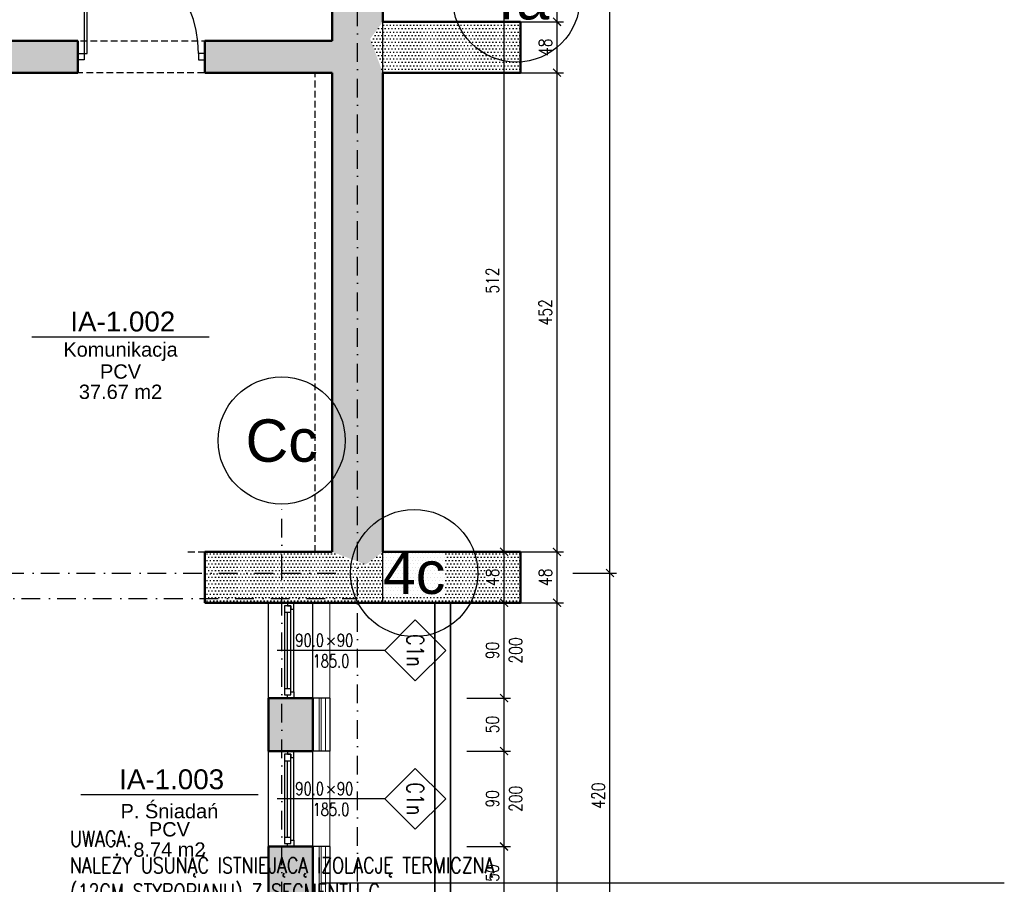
# Model space of a CAD drawing. Header units: millimetres. Extents: x 489 to 7736, y 461 to 5981.
# Tile 59 of 62: x 5471 to 6400, y 3974 to 4790. Entities that reach past the tile are written whole.
import ezdxf
from ezdxf.enums import TextEntityAlignment as Align

# ---------------------------------------------------------------- set-up
doc = ezdxf.new("R2010")
doc.units = ezdxf.units.MM
doc.linetypes.add('DOT___DASHED', pattern=[33.523888, 17.638888, -8.819444, 0.01, -7.055556])
doc.linetypes.add('HIDDEN', pattern=[9.525, 6.35, -3.175])
for name, color, linetype in [('WK-Drzwi IST', 8, 'Continuous'), ('WK-EtykOkna', 11, 'Continuous'), ('WK-EtykPom', 161, 'Continuous'), ('WK-Okna', 143, 'Continuous'), ('WK-Opis', 143, 'Continuous'), ('WK-Opisy', 143, 'Continuous'), ('WK-Otwory', 9, 'Continuous'), ('WK-Siatka', 240, 'DOT___DASHED'), ('WK-Wymiary', 8, 'Continuous'), ('WK-Ściany', 7, 'Continuous')]:
    doc.layers.add(name, color=color, linetype=linetype)
for name, color, linetype, lineweight in [('WK-izolacja termiczna II', 124, 'BATTING', 0), ('WK-MEBLE', 34, 'Continuous', 5), ('WK-widok', 8, 'Continuous', 0), ('WK-WYBURZENIA', 6, 'Continuous', 5)]:
    doc.layers.add(name, color=color, linetype=linetype, lineweight=lineweight)
doc.layers.add('WK-Pomieszczenia', color=173, linetype='Continuous', plot=False)
doc.styles.add('Arial', font='micross.ttf', dxfattribs={"width": 0.9})
doc.styles.add('RomanS-Narrow', font='romans.shx', dxfattribs={"width": 0.8})
doc.linetypes.add('BATTING', pattern='A,0.00254,-2.54,[134,ltypeshp.shx,S=2.54,R=0,X=-2.54,Y=0],-5.08,[134,ltypeshp.shx,S=2.54,R=180,X=2.54,Y=0],-2.54', length=10.16254)
doc.dimstyles.new('AEC Dimension 1-50', dxfattribs={"dimtxt": 12, "dimasz": 0.075, "dimexe": 6.25, "dimexo": 0, "dimgap": 5, "dimtad": 1, "dimdec": 1, "dimrnd": 0.5, "dimzin": 9, "dimdsep": 46, "dimtxsty": 'RomanS-Narrow', "dimblk": 'ARCHTICK', "dimcen": 0.125, "dimdle": 3.125, "dimclrd": 8, "dimclre": 8, "dimclrt": 256, "dimadec": 1, "dimazin": 0, "dimtfac": 1, "dimtdec": 1, "dimtmove": 2, "dimatfit": 2, "dimfxl": 0, "dimtolj": 1, "dimtzin": 0, "dimarcsym": 0})

# ---------------------------------------------------------------- blocks, each defined once
blk = doc.blocks.new('WK_Pow_tag_01_50')
at = {"color": 0, "linetype": 'ByBlock'}
blk.add_line((-2.789, 0), (2.789, 0), dxfattribs=at)
at = {"color": 0, "linetype": 'ByBlock', "style": 'Arial'}
for tag, height, p in [('POWIERZCHNIE:NUMERAUTO', 0.625, (0.071, 0.482)), ('POWIERZCHNIE:NAZWA', 0.45, (0, -0.455)), ('POWIERZCHNIE_WYKOŃCZENIE:POSADZKA', 0.45, (0, -1.091)), ('POWIERZCHNIE_STYL:POWOBLICZ', 0.45, (0, -1.728))]:
    blk.add_attdef(tag, text='', height=height, dxfattribs=at).set_placement(p, align=Align.MIDDLE)
blk = doc.blocks.new('WK_WindowTag01_50_P')
for p, q in [((0, 2.543), (0, 0)), ((-0.296, 1.353), (-0.133, 1.19)), ((-0.133, 1.353), (-0.296, 1.19))]:
    blk.add_line(p, q)
blk.add_lwpolyline([(0, 2.543), (0.719, 3.262), (0, 3.981), (-0.719, 3.262)], close=True)
at = {"color": 0, "linetype": 'ByBlock', "lineweight": -2, "style": 'RomanS-Narrow', "width": 0.75}
blk.add_attdef('OKNA_OBIEKTY:WYSOKOŚĆ', text='', height=0.3, rotation=90, dxfattribs=at).set_placement((0, 1.412), align=Align.BOTTOM_LEFT)
at = {"color": 0, "linetype": 'ByBlock', "lineweight": -2, "style": 'RomanS-Narrow', "width": 0.75, "flags": 8}
blk.add_attdef('OKNA_OBIEKTY:SYMBOL', text='', height=0.4, dxfattribs=at).set_placement((0, 3.262), align=Align.MIDDLE)
at = {"color": 0, "linetype": 'ByBlock', "lineweight": -2, "style": 'RomanS-Narrow', "width": 0.75}
blk.add_attdef('OKNA_OBIEKTY:PARAPET', text='', height=0.3, rotation=90, dxfattribs=at).set_placement((0.099, 1.271), align=Align.TOP_CENTER)
blk.add_attdef('OKNA_OBIEKTY:SZEROKOŚĆ', text='', height=0.3, rotation=90, dxfattribs=at).set_placement((0, 1.106), align=Align.BOTTOM_RIGHT)
blk = doc.blocks.new('_ArchTick')
at = {"color": 0, "linetype": 'ByBlock', "const_width": 15}
blk.add_lwpolyline([(-50, -50), (50, 50)], dxfattribs=at)
blk = doc.blocks.new('*D1095')
at = {"layer": 'Defpoints', "color": 0}
for p in [(5893.06, 4009.81), (5928.06, 4009.81), (5893.06, 3959.81)]:
    blk.add_point(p, dxfattribs=at)
at = {"layer": 'WK-Wymiary', "color": 8, "linetype": 'Continuous', "lineweight": -2, "ltscale": 1.3}
for p, q in [((5893.06, 4009.81), (5934.31, 4009.81)), ((5928.06, 3956.69), (5928.06, 4012.94)), ((5893.06, 3959.81), (5934.31, 3959.81))]:
    blk.add_line(p, q, dxfattribs=at)
at = {"layer": 'WK-Wymiary', "color": 8, "linetype": 'ByBlock', "lineweight": -2, "xscale": 0.075, "yscale": 0.075, "zscale": 0.075}
for p, rotation in [((5928.06, 4009.81), 90), ((5928.06, 3959.81), 270)]:
    blk.add_blockref('_ArchTick', p, dxfattribs=dict(at, rotation=rotation))
at = {"layer": 'WK-Wymiary', "lineweight": -3, "insert": (5917.06, 3984.81), "char_height": 12, "attachment_point": 5, "rotation": 90, "style": 'RomanS-Narrow'}
blk.add_mtext('\\A1;\\A1;50', dxfattribs=at)
blk = doc.blocks.new('*D1096')
at = {"layer": 'Defpoints', "color": 0}
for p in [(5893.06, 4099.81), (5928.06, 4099.81), (5893.06, 4009.81)]:
    blk.add_point(p, dxfattribs=at)
at = {"layer": 'WK-Wymiary', "color": 8, "linetype": 'Continuous', "lineweight": -2, "ltscale": 1.3}
for p, q in [((5893.06, 4099.81), (5934.31, 4099.81)), ((5928.06, 4006.69), (5928.06, 4102.94)), ((5893.06, 4009.81), (5934.31, 4009.81))]:
    blk.add_line(p, q, dxfattribs=at)
at = {"layer": 'WK-Wymiary', "color": 8, "linetype": 'ByBlock', "lineweight": -2, "xscale": 0.075, "yscale": 0.075, "zscale": 0.075}
for p, rotation in [((5928.06, 4099.81), 90), ((5928.06, 4009.81), 270)]:
    blk.add_blockref('_ArchTick', p, dxfattribs=dict(at, rotation=rotation))
at = {"layer": 'WK-Wymiary', "lineweight": -3, "insert": (5917.06, 4054.81), "char_height": 12, "attachment_point": 5, "rotation": 90, "style": 'RomanS-Narrow'}
blk.add_mtext('\\A1;\\A1;90', dxfattribs=at)
blk = doc.blocks.new('*D1097')
at = {"layer": 'Defpoints', "color": 0}
for p in [(5893.06, 4149.81), (5928.06, 4149.81), (5893.06, 4099.81)]:
    blk.add_point(p, dxfattribs=at)
at = {"layer": 'WK-Wymiary', "color": 8, "linetype": 'Continuous', "lineweight": -2, "ltscale": 1.3}
for p, q in [((5893.06, 4149.81), (5934.31, 4149.81)), ((5928.06, 4096.69), (5928.06, 4152.94)), ((5893.06, 4099.81), (5934.31, 4099.81))]:
    blk.add_line(p, q, dxfattribs=at)
at = {"layer": 'WK-Wymiary', "color": 8, "linetype": 'ByBlock', "lineweight": -2, "xscale": 0.075, "yscale": 0.075, "zscale": 0.075}
for p, rotation in [((5928.06, 4149.81), 90), ((5928.06, 4099.81), 270)]:
    blk.add_blockref('_ArchTick', p, dxfattribs=dict(at, rotation=rotation))
at = {"layer": 'WK-Wymiary', "lineweight": -3, "insert": (5917.06, 4124.81), "char_height": 12, "attachment_point": 5, "rotation": 90, "style": 'RomanS-Narrow'}
blk.add_mtext('\\A1;\\A1;50', dxfattribs=at)
blk = doc.blocks.new('*D1098')
at = {"layer": 'Defpoints', "color": 0}
for p in [(5893.06, 4239.81), (5928.06, 4239.81), (5893.06, 4149.81)]:
    blk.add_point(p, dxfattribs=at)
at = {"layer": 'WK-Wymiary', "color": 8, "linetype": 'Continuous', "lineweight": -2, "ltscale": 1.3}
for p, q in [((5893.06, 4239.81), (5934.31, 4239.81)), ((5928.06, 4146.69), (5928.06, 4242.94)), ((5893.06, 4149.81), (5934.31, 4149.81))]:
    blk.add_line(p, q, dxfattribs=at)
at = {"layer": 'WK-Wymiary', "color": 8, "linetype": 'ByBlock', "lineweight": -2, "xscale": 0.075, "yscale": 0.075, "zscale": 0.075}
for p, rotation in [((5928.06, 4239.81), 90), ((5928.06, 4149.81), 270)]:
    blk.add_blockref('_ArchTick', p, dxfattribs=dict(at, rotation=rotation))
at = {"layer": 'WK-Wymiary', "lineweight": -3, "insert": (5917.06, 4194.81), "char_height": 12, "attachment_point": 5, "rotation": 90, "style": 'RomanS-Narrow'}
blk.add_mtext('\\A1;\\A1;90', dxfattribs=at)
blk = doc.blocks.new('*D1099')
at = {"layer": 'Defpoints', "color": 0}
for p in [(5893.06, 4287.81), (5928.06, 4287.81), (5893.06, 4239.81)]:
    blk.add_point(p, dxfattribs=at)
at = {"layer": 'WK-Wymiary', "color": 8, "linetype": 'Continuous', "lineweight": -2, "ltscale": 1.3}
for p, q in [((5893.06, 4287.81), (5934.31, 4287.81)), ((5928.06, 4236.69), (5928.06, 4290.94)), ((5893.06, 4239.81), (5934.31, 4239.81))]:
    blk.add_line(p, q, dxfattribs=at)
at = {"layer": 'WK-Wymiary', "color": 8, "linetype": 'ByBlock', "lineweight": -2, "xscale": 0.075, "yscale": 0.075, "zscale": 0.075}
for p, rotation in [((5928.06, 4287.81), 90), ((5928.06, 4239.81), 270)]:
    blk.add_blockref('_ArchTick', p, dxfattribs=dict(at, rotation=rotation))
at = {"layer": 'WK-Wymiary', "lineweight": -3, "insert": (5917.06, 4263.81), "char_height": 12, "attachment_point": 5, "rotation": 90, "style": 'RomanS-Narrow'}
blk.add_mtext('\\A1;\\A1;48', dxfattribs=at)
blk = doc.blocks.new('*D1100')
at = {"layer": 'Defpoints', "color": 0}
for p in [(5893.06, 4799.81), (5928.06, 4799.81), (5893.06, 4287.81)]:
    blk.add_point(p, dxfattribs=at)
at = {"layer": 'WK-Wymiary', "color": 8, "linetype": 'Continuous', "lineweight": -2, "ltscale": 1.3}
for p, q in [((5893.06, 4799.81), (5934.31, 4799.81)), ((5928.06, 4284.69), (5928.06, 4802.94)), ((5893.06, 4287.81), (5934.31, 4287.81))]:
    blk.add_line(p, q, dxfattribs=at)
at = {"layer": 'WK-Wymiary', "color": 8, "linetype": 'ByBlock', "lineweight": -2, "xscale": 0.075, "yscale": 0.075, "zscale": 0.075}
for p, rotation in [((5928.06, 4799.81), 90), ((5928.06, 4287.81), 270)]:
    blk.add_blockref('_ArchTick', p, dxfattribs=dict(at, rotation=rotation))
at = {"layer": 'WK-Wymiary', "lineweight": -3, "insert": (5917.06, 4543.81), "char_height": 12, "attachment_point": 5, "rotation": 90, "style": 'RomanS-Narrow'}
blk.add_mtext('\\A1;\\A1;512', dxfattribs=at)
blk = doc.blocks.new('*D1109')
at = {"layer": 'Defpoints', "color": 0}
for p in [(5943.06, 4239.81), (5978.06, 4239.81), (5943.06, 3260.31)]:
    blk.add_point(p, dxfattribs=at)
at = {"layer": 'WK-Wymiary', "color": 8, "linetype": 'Continuous', "lineweight": -2, "ltscale": 1.3}
for p, q in [((5943.06, 4239.81), (5984.31, 4239.81)), ((5978.06, 3257.19), (5978.06, 4242.94)), ((5943.06, 3260.31), (5984.31, 3260.31))]:
    blk.add_line(p, q, dxfattribs=at)
at = {"layer": 'WK-Wymiary', "color": 8, "linetype": 'ByBlock', "lineweight": -2, "xscale": 0.075, "yscale": 0.075, "zscale": 0.075}
for p, rotation in [((5978.06, 4239.81), 90), ((5978.06, 3260.31), 270)]:
    blk.add_blockref('_ArchTick', p, dxfattribs=dict(at, rotation=rotation))
at = {"layer": 'WK-Wymiary', "lineweight": -3, "insert": (5967.06, 3750.06), "char_height": 12, "attachment_point": 5, "rotation": 90, "style": 'RomanS-Narrow'}
blk.add_mtext('\\A1;\\A1;979.5', dxfattribs=at)
blk = doc.blocks.new('*D1110')
at = {"layer": 'Defpoints', "color": 0}
for p in [(5943.06, 4287.81), (5978.06, 4287.81), (5943.06, 4239.81)]:
    blk.add_point(p, dxfattribs=at)
at = {"layer": 'WK-Wymiary', "color": 8, "linetype": 'Continuous', "lineweight": -2, "ltscale": 1.3}
for p, q in [((5943.06, 4287.81), (5984.31, 4287.81)), ((5978.06, 4236.69), (5978.06, 4290.94)), ((5943.06, 4239.81), (5984.31, 4239.81))]:
    blk.add_line(p, q, dxfattribs=at)
at = {"layer": 'WK-Wymiary', "color": 8, "linetype": 'ByBlock', "lineweight": -2, "xscale": 0.075, "yscale": 0.075, "zscale": 0.075}
for p, rotation in [((5978.06, 4287.81), 90), ((5978.06, 4239.81), 270)]:
    blk.add_blockref('_ArchTick', p, dxfattribs=dict(at, rotation=rotation))
at = {"layer": 'WK-Wymiary', "lineweight": -3, "insert": (5967.06, 4263.81), "char_height": 12, "attachment_point": 5, "rotation": 90, "style": 'RomanS-Narrow'}
blk.add_mtext('\\A1;\\A1;48', dxfattribs=at)
blk = doc.blocks.new('*D1111')
at = {"layer": 'Defpoints', "color": 0}
for p in [(5943.06, 4739.81), (5978.06, 4739.81), (5943.06, 4287.81)]:
    blk.add_point(p, dxfattribs=at)
at = {"layer": 'WK-Wymiary', "color": 8, "linetype": 'Continuous', "lineweight": -2, "ltscale": 1.3}
for p, q in [((5978.06, 4284.69), (5978.06, 4742.94)), ((5943.06, 4739.81), (5984.31, 4739.81)), ((5943.06, 4287.81), (5984.31, 4287.81))]:
    blk.add_line(p, q, dxfattribs=at)
at = {"layer": 'WK-Wymiary', "color": 8, "linetype": 'ByBlock', "lineweight": -2, "xscale": 0.075, "yscale": 0.075, "zscale": 0.075}
for p, rotation in [((5978.06, 4739.81), 90), ((5978.06, 4287.81), 270)]:
    blk.add_blockref('_ArchTick', p, dxfattribs=dict(at, rotation=rotation))
at = {"layer": 'WK-Wymiary', "lineweight": -3, "insert": (5967.06, 4513.81), "char_height": 12, "attachment_point": 5, "rotation": 90, "style": 'RomanS-Narrow'}
blk.add_mtext('\\A1;\\A1;452', dxfattribs=at)
blk = doc.blocks.new('*D1112')
at = {"layer": 'Defpoints', "color": 0}
for p in [(5943.06, 4787.81), (5978.06, 4787.81), (5943.06, 4739.81)]:
    blk.add_point(p, dxfattribs=at)
at = {"layer": 'WK-Wymiary', "color": 8, "linetype": 'Continuous', "lineweight": -2, "ltscale": 1.3}
for p, q in [((5943.06, 4787.81), (5984.31, 4787.81)), ((5978.06, 4736.69), (5978.06, 4790.94)), ((5943.06, 4739.81), (5984.31, 4739.81))]:
    blk.add_line(p, q, dxfattribs=at)
at = {"layer": 'WK-Wymiary', "color": 8, "linetype": 'ByBlock', "lineweight": -2, "xscale": 0.075, "yscale": 0.075, "zscale": 0.075}
for p, rotation in [((5978.06, 4787.81), 90), ((5978.06, 4739.81), 270)]:
    blk.add_blockref('_ArchTick', p, dxfattribs=dict(at, rotation=rotation))
at = {"layer": 'WK-Wymiary', "lineweight": -3, "insert": (5967.06, 4763.81), "char_height": 12, "attachment_point": 5, "rotation": 90, "style": 'RomanS-Narrow'}
blk.add_mtext('\\A1;\\A1;48', dxfattribs=at)
blk = doc.blocks.new('*D1113')
at = {"layer": 'Defpoints', "color": 0}
for p in [(5943.06, 5739.81), (5978.06, 5739.81), (5943.06, 4787.81)]:
    blk.add_point(p, dxfattribs=at)
at = {"layer": 'WK-Wymiary', "color": 8, "linetype": 'Continuous', "lineweight": -2, "ltscale": 1.3}
for p, q in [((5943.06, 5739.81), (5984.31, 5739.81)), ((5978.06, 4784.69), (5978.06, 5742.94)), ((5943.06, 4787.81), (5984.31, 4787.81))]:
    blk.add_line(p, q, dxfattribs=at)
at = {"layer": 'WK-Wymiary', "color": 8, "linetype": 'ByBlock', "lineweight": -2, "xscale": 0.075, "yscale": 0.075, "zscale": 0.075}
for p, rotation in [((5978.06, 5739.81), 90), ((5978.06, 4787.81), 270)]:
    blk.add_blockref('_ArchTick', p, dxfattribs=dict(at, rotation=rotation))
at = {"layer": 'WK-Wymiary', "lineweight": -3, "insert": (5967.06, 5263.81), "char_height": 12, "attachment_point": 5, "rotation": 90, "style": 'RomanS-Narrow'}
blk.add_mtext('\\A1;\\A1;952', dxfattribs=at)
blk = doc.blocks.new('*D1115')
at = {"layer": 'Defpoints', "color": 0}
for p in [(5993.06, 4267.81), (6028.06, 4267.81), (5993.06, 3847.81)]:
    blk.add_point(p, dxfattribs=at)
at = {"layer": 'WK-Wymiary', "color": 8, "linetype": 'Continuous', "lineweight": -2, "ltscale": 1.3}
for p, q in [((5993.06, 4267.81), (6034.31, 4267.81)), ((6028.06, 3844.69), (6028.06, 4270.94)), ((5993.06, 3847.81), (6034.31, 3847.81))]:
    blk.add_line(p, q, dxfattribs=at)
at = {"layer": 'WK-Wymiary', "color": 8, "linetype": 'ByBlock', "lineweight": -2, "xscale": 0.075, "yscale": 0.075, "zscale": 0.075}
for p, rotation in [((6028.06, 4267.81), 90), ((6028.06, 3847.81), 270)]:
    blk.add_blockref('_ArchTick', p, dxfattribs=dict(at, rotation=rotation))
at = {"layer": 'WK-Wymiary', "lineweight": -3, "insert": (6017.06, 4057.81), "char_height": 12, "attachment_point": 5, "rotation": 90, "style": 'RomanS-Narrow'}
blk.add_mtext('\\A1;\\A1;420', dxfattribs=at)
blk = doc.blocks.new('*D1116')
at = {"layer": 'Defpoints', "color": 0}
for p in [(5993.06, 5739.81), (6028.06, 5739.81), (5993.06, 4267.81)]:
    blk.add_point(p, dxfattribs=at)
at = {"layer": 'WK-Wymiary', "color": 8, "linetype": 'Continuous', "lineweight": -2, "ltscale": 1.3}
for p, q in [((5993.06, 5739.81), (6034.31, 5739.81)), ((6028.06, 4264.69), (6028.06, 5742.94)), ((5993.06, 4267.81), (6034.31, 4267.81))]:
    blk.add_line(p, q, dxfattribs=at)
at = {"layer": 'WK-Wymiary', "color": 8, "linetype": 'ByBlock', "lineweight": -2, "xscale": 0.075, "yscale": 0.075, "zscale": 0.075}
for p, rotation in [((6028.06, 5739.81), 90), ((6028.06, 4267.81), 270)]:
    blk.add_blockref('_ArchTick', p, dxfattribs=dict(at, rotation=rotation))
at = {"layer": 'WK-Wymiary', "lineweight": -3, "insert": (6017.06, 5003.81), "char_height": 12, "attachment_point": 5, "rotation": 90, "style": 'RomanS-Narrow'}
blk.add_mtext('\\A1;\\A1;1472', dxfattribs=at)
blk = doc.blocks.new('BubbleDef')
at = {"color": 0, "linetype": 'Continuous'}
blk.add_circle((0, 0), 1.5, dxfattribs=at)
at = {"color": 0, "linetype": 'Continuous', "style": 'Arial'}
blk.add_attdef('LABEL', text='', height=1, dxfattribs=at).set_placement((0, 0), align=Align.MIDDLE)

msp = doc.modelspace()

# ---------------------------------------------------------------- hatches: boundary and pattern name
at = {"layer": 'WK-Ściany', "linetype": 'Continuous', "lineweight": -3}
h = msp.add_hatch(dxfattribs=at)
h.set_pattern_fill('DOTS', color=253, scale=2, style=0)
h.set_pattern_definition([(360, (699.431, 930.084), (1.5875, 3.175), [0, -3.175])])
h.paths.add_polyline_path([(5765.68, 5129.81), (5779.6, 5121.48), (5813.68, 5129.81), (5813.68, 5739.81), (5765.68, 5691.81)], flags=0)
h.paths.add_polyline_path([(5765.68, 4287.81), (5797.68, 4275.81), (5813.68, 4287.81), (5813.68, 4739.81), (5779.18, 4759.83), (5765.68, 4739.81)], flags=0)
h.paths.add_polyline_path([(5765.68, 4769.85), (5779.18, 4759.83), (5813.68, 4739.81), (5813.68, 4739.81), (5801.68, 4771.81), (5765.68, 4787.81)], flags=0)
h.paths.add_polyline_path([(5765.68, 4787.81), (5801.68, 4771.81), (5813.68, 4787.81), (5813.68, 4799.81), (5765.68, 4799.81)], flags=0)
h.paths.add_polyline_path([(5765.68, 4859.81), (5813.68, 4859.81), (5813.68, 4894.81), (5765.68, 4894.81)], flags=0)
h.paths.add_polyline_path([(5765.68, 4984.81), (5813.68, 4984.81), (5813.68, 5019.81), (5765.68, 5019.81)], flags=0)
h.paths.add_polyline_path([(5765.68, 5079.81), (5813.68, 5079.81), (5813.68, 5129.81), (5779.6, 5121.48), (5765.68, 5104.81)], flags=0)
h = msp.add_hatch(dxfattribs=at)
h.set_pattern_fill('DOTS', color=253, scale=2, style=0)
h.set_pattern_definition([(0, (699.431, 930.084), (1.5875, 3.175), [0, -3.175])])
h.paths.add_polyline_path([(5813.68, 4787.81), (5801.68, 4771.81), (5813.68, 4739.81), (5943.68, 4739.81), (5943.68, 4787.81)], flags=0)
h = msp.add_hatch(dxfattribs=at)
h.set_pattern_fill('DOTS', color=253, scale=2, style=0)
h.set_pattern_definition([(2e-11, (699.431, 930.084), (1.5875, 3.175), [0, -3.175])])
h.paths.add_polyline_path([(5231.68, 4769.85), (5231.68, 4739.81), (5361.68, 4739.81), (5371.68, 4748.57), (5376.68, 4769.85)], flags=0)
h.paths.add_polyline_path([(5376.68, 4769.85), (5371.68, 4748.57), (5376.68, 4739.81), (5525.68, 4739.81), (5525.68, 4769.85)], flags=0)
h.paths.add_polyline_path([(5645.68, 4769.85), (5645.68, 4739.81), (5765.68, 4739.81), (5779.18, 4759.83), (5765.68, 4769.85)], flags=0)
h = msp.add_hatch(dxfattribs=at)
h.set_pattern_fill('DOTS', color=253, scale=2, style=0)
h.set_pattern_definition([(3e-11, (699.431, 930.084), (1.5875, 3.175), [0, -3.175])])
h.paths.add_polyline_path([(5645.68, 4239.81), (5943.68, 4239.81), (5943.68, 4287.81), (5813.68, 4287.81), (5797.68, 4275.81), (5765.68, 4287.81), (5645.68, 4287.81), (5645.68, 4272.81)], flags=0)
h = msp.add_hatch(dxfattribs=at)
h.set_pattern_fill('DOTS', color=253, scale=2, style=0)
h.set_pattern_definition([(9e-13, (699.431, 930.084), (1.5875, 3.175), [0, -3.175])])
h.paths.add_polyline_path([(5705.68, 3959.81), (5747.68, 3959.81), (5747.68, 4009.81), (5705.68, 4009.81)], flags=0)
h.paths.add_polyline_path([(5705.68, 4099.81), (5747.68, 4099.81), (5747.68, 4149.81), (5705.68, 4149.81)], flags=0)
h.paths.add_polyline_path([(5705.68, 3260.31), (5747.68, 3218.31), (5747.68, 3334.81), (5705.68, 3334.81)], flags=0)
h.paths.add_polyline_path([(5705.68, 3334.81), (5747.68, 3334.81), (5747.68, 3354.81), (5705.68, 3354.81)], flags=0)
h.paths.add_polyline_path([(5705.68, 3444.81), (5747.68, 3444.81), (5747.68, 3494.81), (5705.68, 3494.81)], flags=0)
h.paths.add_polyline_path([(5705.68, 3584.81), (5747.68, 3584.81), (5747.68, 3634.81), (5705.68, 3634.81)], flags=0)
h.paths.add_polyline_path([(5705.68, 3724.81), (5747.68, 3724.81), (5747.68, 3869.81), (5705.68, 3829.81)], flags=0)

# ---------------------------------------------------------------- linework, layer by layer
at = {"layer": 'WK-Drzwi IST', "color": 8, "linetype": 'Continuous', "lineweight": -3}
for points in [[(5531.68, 4757.83), (5534.68, 4757.83), (5534.68, 4865.83), (5531.68, 4865.83)], [(5531.68, 4751.83), (5525.68, 4751.83), (5525.68, 4757.83), (5531.68, 4757.83)], [(5639.68, 4751.83), (5645.68, 4751.83), (5645.68, 4757.83), (5639.68, 4757.83)]]:
    msp.add_lwpolyline(points, close=True, dxfattribs=at)
msp.add_arc((5531.68, 4757.83), 108, 0, 90, dxfattribs=at)
at = {"layer": 'WK-izolacja termiczna II', "linetype": 'BATTING', "ltscale": 0.75}
for points in [[(5755.5, 4099.81), (5755.57, 4149.81)], [(5755.5, 3959.81), (5755.57, 4009.81)]]:
    msp.add_lwpolyline(points, dxfattribs=at)
at = {"layer": 'WK-MEBLE', "ltscale": 1.3}
for points in [[(5877.68, 4239.81), (5877.68, 3334.81), (5747.68, 3334.81)], [(5862.68, 4239.81), (5862.68, 3349.81), (5747.68, 3349.81)]]:
    msp.add_lwpolyline(points, dxfattribs=at)
at = {"layer": 'WK-Okna', "color": 143, "linetype": 'Continuous', "lineweight": -3}
for p, q in [((5705.68, 4149.81), (5705.68, 4239.81)), ((5747.68, 4149.81), (5747.68, 4239.81)), ((5720.68, 4230.81), (5726.68, 4230.81)), ((5723.68, 4158.81), (5723.68, 4230.81)), ((5729.68, 4155.81), (5729.68, 4233.81)), ((5720.68, 4158.81), (5726.68, 4158.81)), ((5705.68, 4009.81), (5705.68, 4099.81)), ((5747.68, 4009.81), (5747.68, 4099.81)), ((5720.68, 4090.81), (5726.68, 4090.81)), ((5723.68, 4018.81), (5723.68, 4090.81)), ((5729.68, 4015.81), (5729.68, 4093.81)), ((5720.68, 4018.81), (5726.68, 4018.81))]:
    msp.add_line(p, q, dxfattribs=at)
for points in [[(5729.68, 4233.81), (5729.68, 4239.81), (5723.68, 4239.81), (5723.68, 4236.81), (5726.68, 4236.81), (5726.68, 4233.81)], [(5720.68, 4152.81), (5726.68, 4152.81), (5726.68, 4236.81), (5720.68, 4236.81)], [(5729.68, 4155.81), (5729.68, 4149.81), (5723.68, 4149.81), (5723.68, 4152.81), (5726.68, 4152.81), (5726.68, 4155.81)], [(5729.68, 4093.81), (5729.68, 4099.81), (5723.68, 4099.81), (5723.68, 4096.81), (5726.68, 4096.81), (5726.68, 4093.81)], [(5720.68, 4012.81), (5726.68, 4012.81), (5726.68, 4096.81), (5720.68, 4096.81)], [(5729.68, 4015.81), (5729.68, 4009.81), (5723.68, 4009.81), (5723.68, 4012.81), (5726.68, 4012.81), (5726.68, 4015.81)]]:
    msp.add_lwpolyline(points, close=True, dxfattribs=at)
at = {"layer": 'WK-Opis'}
msp.add_lwpolyline([(5755.49, 3975.45), (6400.31, 3975.45)], dxfattribs=at)
at = {"layer": 'WK-Opisy'}
msp.add_lwpolyline([(673.68, 5689.81), (673.68, 4219.81), (893.68, 4219.81), (1183.68, 4219.81), (4553.68, 4219.8), (4553.68, 3218.31), (5747.68, 3218.31), (5747.68, 4239.81), (5813.68, 4239.81), (5813.68, 4787.81), (5813.68, 5739.81), (4493.68, 5739.81), (4493.68, 5691.81), (2883.68, 5689.81), (2883.68, 5809.81), (2323.68, 5809.81), (2323.68, 5689.81)], close=True, dxfattribs=at)
at = {"layer": 'WK-Otwory', "color": 9, "linetype": 'HIDDEN', "lineweight": -3}
for p, q in [((5705.68, 4149.81), (5705.68, 4239.81)), ((5747.68, 4149.81), (5747.68, 4239.81)), ((5705.68, 4009.81), (5705.68, 4099.81)), ((5747.68, 4009.81), (5747.68, 4099.81))]:
    msp.add_line(p, q, dxfattribs=at)
at = {"layer": 'WK-Otwory', "color": 9, "linetype": 'Continuous', "lineweight": -3}
for p, q in [((5705.68, 4239.81), (5747.68, 4239.81)), ((5705.68, 4149.81), (5747.68, 4149.81)), ((5705.68, 4099.81), (5747.68, 4099.81)), ((5705.68, 4009.81), (5747.68, 4009.81))]:
    msp.add_line(p, q, dxfattribs=at)
at = {"layer": 'WK-Pomieszczenia', "color": 173, "linetype": 'HIDDEN', "lineweight": -3}
for p, q in [((5765.68, 4769.85), (5765.68, 5104.81)), ((4756.68, 4769.85), (5765.68, 4769.85)), ((5749.68, 4739.81), (5376.68, 4739.81)), ((5749.68, 4287.81), (5749.68, 4739.81)), ((5629.68, 4287.85), (5645.68, 4287.81)), ((5645.68, 4287.81), (5749.68, 4287.81)), ((5645.68, 4272.81), (5645.68, 4287.81)), ((5645.68, 4239.81), (5645.68, 4272.81)), ((5705.68, 4239.81), (5645.68, 4239.81)), ((5705.68, 3869.81), (5705.68, 4239.81))]:
    msp.add_line(p, q, dxfattribs=at)
at = {"layer": 'WK-Siatka', "color": 240, "linetype": 'DOT___DASHED', "lineweight": -3}
for p, q in [((5789.68, 3640.81), (5789.68, 5785.65)), ((5718.18, 4267.81), (5718.18, 4332.81)), ((4583.18, 4267.81), (5718.18, 4267.81)), ((5718.18, 2647.81), (5718.18, 4267.81)), ((5718.18, 4267.81), (5783.18, 4267.81)), ((699.43, 4243.81), (5789.68, 4243.81))]:
    msp.add_line(p, q, dxfattribs=at)
at = {"layer": 'WK-widok', "ltscale": 1.3}
for p, q in [((5763.68, 4149.81), (5763.68, 4239.81)), ((5763.68, 4009.81), (5763.68, 4099.81))]:
    msp.add_line(p, q, dxfattribs=at)
at = {"layer": 'WK-WYBURZENIA', "ltscale": 1.3}
for p, q in [((5747.68, 4149.81), (5759.68, 4149.81)), ((5747.68, 4099.81), (5759.68, 4099.81)), ((5747.68, 4009.81), (5759.68, 4009.81))]:
    msp.add_line(p, q, dxfattribs=at)
at = {"layer": 'WK-WYBURZENIA', "linetype": 'BATTING', "ltscale": 0.55}
for points in [[(5753.68, 4099.81), (5753.68, 4149.81)], [(5753.68, 3959.81), (5753.68, 4009.81)]]:
    msp.add_lwpolyline(points, dxfattribs=at)
at = {"layer": 'WK-WYBURZENIA', "ltscale": 1.3}
for points in [[(5759.68, 4099.81), (5759.68, 4149.81)], [(5759.68, 3959.81), (5759.68, 4009.81)]]:
    msp.add_lwpolyline(points, dxfattribs=at)
at = {"layer": 'WK-Ściany', "color": 7, "linetype": 'Continuous', "lineweight": 50}
for p, q in [((5765.68, 4769.85), (5765.68, 4799.81)), ((5813.68, 4787.81), (5813.68, 4799.81)), ((5943.68, 4787.81), (5813.68, 4787.81)), ((5943.68, 4739.81), (5943.68, 4787.81)), ((5231.68, 4769.85), (5525.68, 4769.85)), ((5525.68, 4739.81), (5525.68, 4769.85)), ((5645.68, 4769.85), (5645.68, 4739.81)), ((5765.68, 4769.85), (5645.68, 4769.85)), ((5376.68, 4739.81), (5525.68, 4739.81)), ((5645.68, 4739.81), (5765.68, 4739.81)), ((5765.68, 4739.81), (5765.68, 4287.81)), ((5813.68, 4287.81), (5813.68, 4739.81)), ((5813.68, 4739.81), (5943.68, 4739.81)), ((5645.68, 4287.81), (5645.68, 4287.85)), ((5765.68, 4287.81), (5645.68, 4287.81)), ((5645.68, 4287.81), (5645.68, 4272.81)), ((5943.68, 4287.81), (5813.68, 4287.81)), ((5943.68, 4239.81), (5943.68, 4287.81)), ((5645.68, 4272.81), (5645.68, 4239.81)), ((5645.68, 4239.81), (5943.68, 4239.81)), ((5747.68, 4149.81), (5705.68, 4149.81)), ((5705.68, 4149.81), (5705.68, 4099.81)), ((5747.68, 4099.81), (5747.68, 4149.81)), ((5705.68, 4099.81), (5747.68, 4099.81)), ((5747.68, 4009.81), (5705.68, 4009.81)), ((5705.68, 4009.81), (5705.68, 3959.81)), ((5747.68, 3959.81), (5747.68, 4009.81))]:
    msp.add_line(p, q, dxfattribs=at)
at = {"layer": 'WK-Ściany', "color": 7, "linetype": 'Continuous', "lineweight": 35}
for p, q in [((5862.68, 4239.81), (5862.68, 3349.81)), ((5877.68, 4239.81), (5862.68, 4239.81)), ((5877.68, 3334.81), (5877.68, 4239.81))]:
    msp.add_line(p, q, dxfattribs=at)
at = {"layer": 'WK-Ściany', "ltscale": 1.3}
for p, q in [((5763.68, 4149.81), (5747.68, 4149.81)), ((5763.68, 4149.81), (5763.68, 4099.81)), ((5763.68, 4099.81), (5747.68, 4099.81)), ((5763.68, 4009.81), (5747.68, 4009.81)), ((5763.68, 4009.81), (5763.68, 3959.81))]:
    msp.add_line(p, q, dxfattribs=at)

# ---------------------------------------------------------------- block references
at = {"layer": 'WK-EtykOkna', "color": 11, "linetype": 'Continuous', "lineweight": -3, "ltscale": 1.3}
ref = msp.add_blockref('WK_WindowTag01_50_P', (5713.83, 4194.81), dxfattribs=dict(at, xscale=40, yscale=40, zscale=40, rotation=270))
ref.add_attrib('OKNA_OBIEKTY:SZEROKOŚĆ', '90.0', dxfattribs={"layer": '0', "color": 0, "linetype": 'ByBlock', "lineweight": -2, "height": 12, "style": 'RomanS-Narrow', "width": 0.75}).set_placement((5758.07, 4194.81), align=Align.BOTTOM_RIGHT)
ref.add_attrib('OKNA_OBIEKTY:SYMBOL', 'C1n', dxfattribs={"layer": '0', "color": 0, "linetype": 'ByBlock', "lineweight": -2, "height": 16, "rotation": 270, "style": 'RomanS-Narrow', "width": 0.75}).set_placement((5844.31, 4194.81), align=Align.MIDDLE)
ref.add_attrib('OKNA_OBIEKTY:WYSOKOŚĆ', '90', dxfattribs={"layer": '0', "color": 0, "linetype": 'ByBlock', "lineweight": -2, "height": 12, "style": 'RomanS-Narrow', "width": 0.75}).set_placement((5770.3, 4194.81), align=Align.BOTTOM_LEFT)
ref.add_attrib('OKNA_OBIEKTY:PARAPET', '185.0', dxfattribs={"layer": '0', "color": 0, "linetype": 'ByBlock', "lineweight": -2, "height": 12, "style": 'RomanS-Narrow', "width": 0.75}).set_placement((5764.68, 4190.84), align=Align.TOP_CENTER)
ref = msp.add_blockref('WK_WindowTag01_50_P', (5713.83, 4054.81), dxfattribs=dict(at, xscale=40, yscale=40, zscale=40, rotation=270))
ref.add_attrib('OKNA_OBIEKTY:SZEROKOŚĆ', '90.0', dxfattribs={"layer": '0', "color": 0, "linetype": 'ByBlock', "lineweight": -2, "height": 12, "style": 'RomanS-Narrow', "width": 0.75}).set_placement((5758.07, 4054.81), align=Align.BOTTOM_RIGHT)
ref.add_attrib('OKNA_OBIEKTY:SYMBOL', 'C1n', dxfattribs={"layer": '0', "color": 0, "linetype": 'ByBlock', "lineweight": -2, "height": 16, "rotation": 270, "style": 'RomanS-Narrow', "width": 0.75}).set_placement((5844.31, 4054.81), align=Align.MIDDLE)
ref.add_attrib('OKNA_OBIEKTY:WYSOKOŚĆ', '90', dxfattribs={"layer": '0', "color": 0, "linetype": 'ByBlock', "lineweight": -2, "height": 12, "style": 'RomanS-Narrow', "width": 0.75}).set_placement((5770.3, 4054.81), align=Align.BOTTOM_LEFT)
ref.add_attrib('OKNA_OBIEKTY:PARAPET', '185.0', dxfattribs={"layer": '0', "color": 0, "linetype": 'ByBlock', "lineweight": -2, "height": 12, "style": 'RomanS-Narrow', "width": 0.75}).set_placement((5764.68, 4050.84), align=Align.TOP_CENTER)
at = {"layer": 'WK-EtykPom', "color": 161, "linetype": 'Continuous', "lineweight": -3, "ltscale": 1.3, "xscale": 30, "yscale": 30, "zscale": 40}
for p, values in [((5566.04, 4490.66), {'POWIERZCHNIE_WYKOŃCZENIE:POSADZKA': 'PCV', 'POWIERZCHNIE:NUMERAUTO': 'IA-1.002', 'POWIERZCHNIE:NAZWA': 'Komunikacja', 'POWIERZCHNIE_STYL:POWOBLICZ': '37.67 m2'}), ((5612.18, 4058.81), {'POWIERZCHNIE_WYKOŃCZENIE:POSADZKA': 'PCV', 'POWIERZCHNIE:NUMERAUTO': 'IA-1.003', 'POWIERZCHNIE:NAZWA': 'P. Śniadań', 'POWIERZCHNIE_STYL:POWOBLICZ': '8.74 m2'})]:
    msp.add_blockref('WK_Pow_tag_01_50', p, dxfattribs=at).add_auto_attribs(values)
at = {"layer": 'WK-Siatka', "color": 240, "linetype": 'DOT___DASHED', "lineweight": -3, "ltscale": 1.3, "xscale": 40, "yscale": 40, "zscale": 40}
for p, values in [((5939.68, 4809.81), {'LABEL': '4a'}), ((5718.18, 4392.81), {'LABEL': 'Cc'}), ((5843.18, 4267.81), {'LABEL': '4c'})]:
    msp.add_blockref('BubbleDef', p, dxfattribs=at).add_auto_attribs(values)

# ---------------------------------------------------------------- texts
at = {"layer": 'WK-Opis', "insert": (5927.25, 4024.63), "char_height": 15, "attachment_point": 3, "style": 'RomanS-Narrow'}
msp.add_mtext('\\pxql;UWAGA:\\PNALEŻY USUNĄĆ ISTNIEJĄCĄ IZOLACJĘ TERMICZNĄ \\P(12CM STYROPIANU) Z SEGMENTU C,\\PSEGMENT C NALEŻY W CAŁOŚCI ZAIZOLOWAĆ \\P12 CM WEŁNY MINERALNEJ  ', dxfattribs=at)
at = {"layer": 'WK-Wymiary', "color": 8, "linetype": 'Continuous', "lineweight": -3, "char_height": 12, "attachment_point": 2, "rotation": 90, "style": 'RomanS-Narrow'}
for insert in [(5933.06, 4194.81), (5933.06, 4054.81)]:
    msp.add_mtext('\\A1;200', dxfattribs=dict(at, insert=insert))

# ---------------------------------------------------------------- dimensions: what is measured, and where the dimension line sits
at = {"layer": 'WK-Wymiary', "color": 8, "linetype": 'Continuous', "lineweight": -3, "ltscale": 1.3}
for base, p1, p2, text, picture, middle in [((5978.06, 5739.81), (5943.06, 4787.81), (5943.06, 5739.81), '\\A1;952', '*D1113', (5967.06, 5263.81)), ((6028.06, 5739.81), (5993.06, 4267.81), (5993.06, 5739.81), '\\A1;1472', '*D1116', (6017.06, 5003.81)), ((5928.06, 4799.81), (5893.06, 4287.81), (5893.06, 4799.81), '\\A1;512', '*D1100', (5917.06, 4543.81)), ((5978.06, 4787.81), (5943.06, 4739.81), (5943.06, 4787.81), '\\A1;48', '*D1112', (5967.06, 4763.81)), ((5978.06, 4739.81), (5943.06, 4287.81), (5943.06, 4739.81), '\\A1;452', '*D1111', (5967.06, 4513.81)), ((5928.06, 4287.81), (5893.06, 4239.81), (5893.06, 4287.81), '\\A1;48', '*D1099', (5917.06, 4263.81)), ((5978.06, 4287.81), (5943.06, 4239.81), (5943.06, 4287.81), '\\A1;48', '*D1110', (5967.06, 4263.81)), ((6028.06, 4267.81), (5993.06, 3847.81), (5993.06, 4267.81), '\\A1;420', '*D1115', (6017.06, 4057.81)), ((5928.06, 4239.81), (5893.06, 4149.81), (5893.06, 4239.81), '\\A1;90', '*D1098', (5917.06, 4194.81)), ((5978.06, 4239.81), (5943.06, 3260.31), (5943.06, 4239.81), '\\A1;979.5', '*D1109', (5967.06, 3750.06)), ((5928.06, 4149.81), (5893.06, 4099.81), (5893.06, 4149.81), '\\A1;50', '*D1097', (5917.06, 4124.81)), ((5928.06, 4099.81), (5893.06, 4009.81), (5893.06, 4099.81), '\\A1;90', '*D1096', (5917.06, 4054.81)), ((5928.06, 4009.81), (5893.06, 3959.81), (5893.06, 4009.81), '\\A1;50', '*D1095', (5917.06, 3984.81))]:
    dim = msp.add_linear_dim(base=base, p1=p1, p2=p2, angle=90, text=text, dimstyle='AEC Dimension 1-50', override={"dimclrd": 8, "dimclre": 8, "dimclrt": 256}, dxfattribs=at)
    dim.commit()
    dim.dimension.update_dxf_attribs({"geometry": picture, "text_midpoint": middle})

doc.saveas('drawing.dxf')
